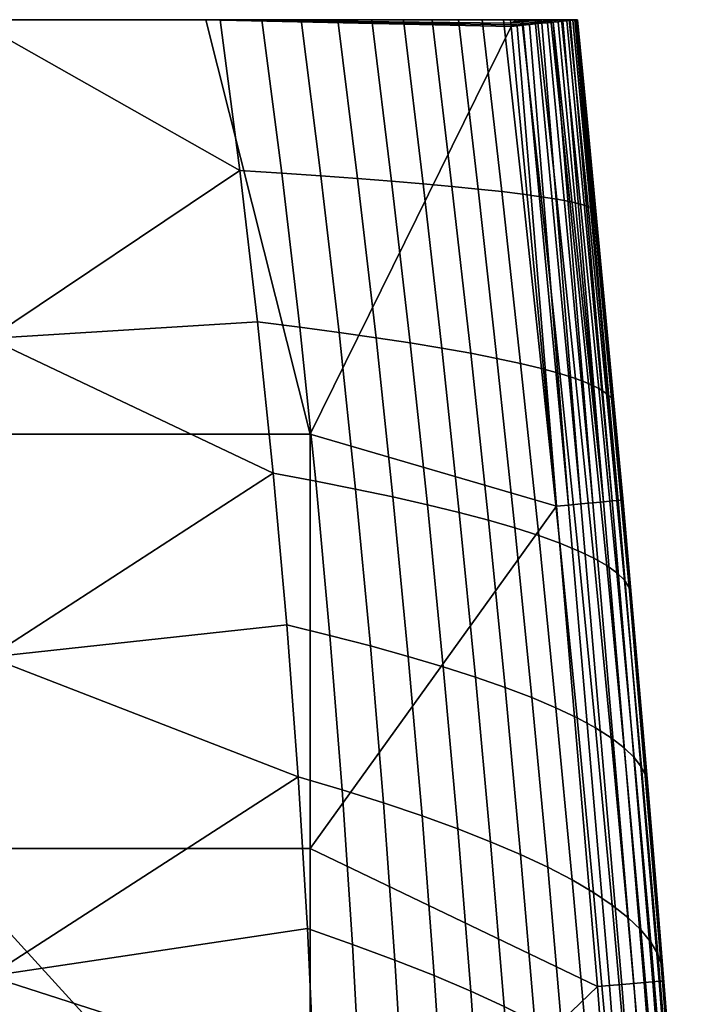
# Model space of a CAD drawing. Header units: millimetres. Extents: x -186 to 186, y -530 to 0.
# Tile 111 of 111: x 108 to 178, y -104 to 0. Entities that reach past the tile are written whole.
import ezdxf

# ---------------------------------------------------------------- set-up
doc = ezdxf.new("R2010")
doc.units = ezdxf.units.MM
doc.header["$MEASUREMENT"] = 0
doc.layers.add('sanitari', color=7, linetype='Continuous')

msp = doc.modelspace()

# ---------------------------------------------------------------- meshes
at = {"layer": 'sanitari'}
mesh = msp.add_polyface(dxfattribs=at)
corners = [(35.08, -33.53, -420), (25.9, 0, -420), (51.81, 0, -420), (0, -33.53, -420), (0, 0, -420), (70.16, -33.53, -420), (77.71, 0, -420), (105.25, -33.53, -420), (103.62, 0, -420), (129.52, 0, -420), (131.61, -15.87, -420), (-19.86, -43.57, 0), (19.86, -43.57, 0), (32.01, 0), (0, 0), (59.57, -43.57, 0), (64.02, 0), (99.29, -43.57, 0), (96.03, 0), (128.03, 0), (139, -43.57, 0), (23.87, 0, -300), (23.87, 0, -360), (-23.87, 0, -360), (-23.87, 0, -300), (71.6, 0, -300), (71.6, 0, -360), (119.34, 0, -300), (119.34, 0, -360), (23.87, 0, -240), (-23.87, 0, -240), (71.6, 0, -240), (119.34, 0, -240), (23.87, 0, -180), (-23.87, 0, -180), (71.6, 0, -180), (119.34, 0, -180), (23.87, 0, -120), (-23.87, 0, -120), (71.6, 0, -120), (119.34, 0, -120), (23.87, 0, -60), (-23.87, 0, -60), (71.6, 0, -60), (119.34, 0, -60), (25.9, 0, -420), (0, 0, -420), (51.81, 0, -420), (77.71, 0, -420), (103.62, 0, -420), (138.04, 0, -368.84), (133.91, 0, -394.45), (129.52, 0, -420), (145.48, 0, -317.47), (141.89, 0, -343.18), (151.82, 0, -265.94), (154.58, 0, -240.12), (157.07, 0, -214.26), (161.23, 0, -162.49), (165.39, 0, -84.72), (64.02, 0), (96.03, 0), (32.01, 0), (128.03, 0), (0, 0), (138.04, 0, -368.84), (140.12, -16.43, -368.84), (136, -16.15, -394.45), (133.91, 0, -394.45), (137.89, -32.33, -394.46), (133.47, -31.77, -420), (131.61, -15.87, -420), (129.52, 0, -420)]
mesh.append_faces([[corners[k] for k in face] for face in [(0, 1, 2, 2), (0, 3, 4, 1), (5, 0, 2, 6), (7, 5, 6, 8), (9, 10, 8, 8), (10, 7, 8, 8), (11, 12, 13, 14), (12, 15, 16, 13), (15, 17, 18, 16), (19, 18, 17, 20), (21, 22, 23, 24), (25, 26, 22, 21), (27, 28, 26, 25), (29, 21, 24, 30), (31, 25, 21, 29), (32, 27, 25, 31), (33, 29, 30, 34), (35, 31, 29, 33), (36, 32, 31, 35), (37, 33, 34, 38), (39, 35, 33, 37), (40, 36, 35, 39), (41, 37, 38, 42), (43, 39, 37, 41), (44, 40, 39, 43), (23, 22, 45, 46), (22, 47, 45, 45), (26, 48, 47, 47), (49, 48, 26, 26), (22, 26, 47, 47), (28, 49, 26, 26), (50, 51, 28, 28), (49, 51, 52, 52), (53, 54, 27, 27), (54, 28, 27, 27), (50, 28, 54, 54), (51, 49, 28, 28), (32, 55, 27, 27), (56, 55, 32, 32), (36, 57, 32, 32), (40, 58, 36, 36), (44, 59, 40, 40), (44, 43, 60, 61), (43, 41, 62, 60), (61, 63, 44, 44), (64, 62, 41, 41), (65, 66, 67, 68), (67, 69, 70, 71), (68, 67, 71, 72)]])
mesh = msp.add_polyface(dxfattribs=at)
corners = [(160.04, 0), (128.03, 0), (160.08, -0.36, 0), (139, -87.14, 0), (164.88, -51.16, 0), (139, -43.57, 0), (160.11, -0.71, 0), (160.1, -0.53, 0), (148.79, 0, -291.72), (119.34, 0, -300), (151.82, 0, -265.94), (145.48, 0, -317.47), (157.07, 0, -214.26), (119.34, 0, -180), (159.29, 0, -188.39), (119.34, 0, -240), (154.58, 0, -240.12), (162.89, 0, -136.58), (161.23, 0, -162.49), (119.34, 0, -120), (164.28, 0, -110.65), (165.39, 0, -84.72), (119.34, 0, -60), (128.03, 0), (166.79, 0, -32.85), (166.22, 0, -58.78), (160.04, 0), (161.38, -0.58, -0.12), (161.37, -0.4, -0.12), (160.74, -0.65, -0.03), (160.1, -0.53, 0), (160.11, -0.71, 0), (161.35, -0.23, -0.12), (160.08, -0.36, 0), (161.45, 0, -0.14), (160.04, 0), (160.74, 0, -0.03), (158.62, -35.62, -240.14), (161.11, -36.16, -214.29), (163.01, -54.25, -214.32), (160.51, -53.45, -240.18), (156.65, -17.81, -240.12), (159.13, -18.08, -214.27), (155.86, -35.08, -265.96), (157.73, -52.64, -266), (153.89, -17.54, -265.94), (152.82, -34.54, -291.75), (154.66, -51.83, -291.79), (150.86, -17.26, -291.73), (149.5, -33.99, -317.5), (151.31, -51.01, -317.53), (147.55, -16.99, -317.48), (145.91, -33.44, -343.2), (147.68, -50.19, -343.23), (143.98, -16.71, -343.18), (143.77, -49.36, -368.88), (149.3, -66.95, -343.27), (145.33, -65.85, -368.91), (142.04, -32.89, -368.86), (140.12, -16.43, -368.84), (139.58, -48.53, -394.47), (141.07, -64.75, -394.49), (137.89, -32.33, -394.46), (136, -16.15, -394.45), (154.58, 0, -240.12), (157.07, 0, -214.26), (151.82, 0, -265.94), (145.48, 0, -317.47), (148.79, 0, -291.72), (141.89, 0, -343.18), (138.04, 0, -368.84), (159.29, 0, -188.39), (161.33, -18.34, -188.39), (136.53, -63.64, -420), (135.11, -47.69, -420)]
mesh.append_faces([[corners[k] for k in face] for face in [(0, 1, 2, 2), (3, 4, 5, 5), (1, 5, 6, 6), (2, 1, 7, 7), (5, 4, 6, 6), (1, 6, 7, 7), (8, 9, 10, 10), (11, 9, 8, 8), (12, 13, 14, 14), (15, 12, 16, 16), (17, 18, 19, 19), (19, 20, 17, 17), (18, 14, 13, 13), (19, 21, 20, 20), (22, 23, 24, 24), (22, 24, 25, 25), (21, 22, 25, 25), (23, 26, 24, 24), (27, 28, 29, 29), (29, 30, 31, 31), (30, 28, 32, 33), (28, 30, 29, 29), (32, 34, 33, 33), (35, 33, 36, 36), (34, 36, 33, 33), (37, 38, 39, 40), (41, 42, 38, 37), (43, 37, 40, 44), (45, 41, 37, 43), (46, 43, 44, 47), (48, 45, 43, 46), (49, 46, 47, 50), (51, 48, 46, 49), (52, 49, 50, 53), (54, 51, 49, 52), (55, 53, 56, 57), (58, 52, 53, 55), (59, 54, 52, 58), (60, 55, 57, 61), (62, 58, 55, 60), (63, 59, 58, 62), (41, 64, 65, 42), (45, 66, 64, 41), (51, 67, 68, 48), (69, 54, 59, 70), (54, 69, 67, 51), (48, 68, 66, 45), (42, 65, 71, 72), (60, 61, 73, 74)]])
mesh = msp.add_polyface(dxfattribs=at)
corners = [(165.03, 0, -2.06), (165.56, 0, -2.66), (167.07, 0, -7.04), (160.04, 0), (166.79, 0, -32.85), (166.05, 0, -3.37), (164.53, 0, -1.62), (166.75, 0, -4.9), (166.95, 0, -5.7), (167.04, 0, -6.38), (166.45, 0, -4.12), (160.74, 0, -0.03), (164, 0, -1.22), (163.44, 0, -0.87), (162.86, 0, -0.59), (162.16, 0, -0.33), (161.45, 0, -0.14), (161.35, -0.23, -0.12), (161.37, -0.4, -0.12), (162.66, -0.27, -0.49), (162.65, -0.09, -0.49), (167.04, 0, -6.38), (167.05, 0, -6.41), (167.07, 0, -7.04), (166.95, 0, -5.7), (166.81, -0.03, -5.11), (166.96, -0.01, -5.76), (166.59, -0.05, -4.45), (166.75, 0, -4.9), (166.45, 0, -4.12), (166.31, -0.08, -3.81), (166.05, 0, -3.37), (165.95, -0.11, -3.19), (165.53, -0.16, -2.61), (165.56, 0, -2.66), (165.05, -0.21, -2.06), (164.51, -0.26, -1.58), (163.91, -0.14, -1.15), (163.93, -0.32, -1.15), (163.32, -0.38, -0.79), (165.03, 0, -2.06), (162.68, -0.45, -0.49), (162.03, -0.52, -0.27), (161.38, -0.58, -0.12), (164.53, 0, -1.62), (163.44, 0, -0.87), (164, 0, -1.22), (162.86, 0, -0.59), (162.16, 0, -0.33), (161.45, 0, -0.14), (168.05, -10.07, -7.04), (166.79, 0, -32.85), (167.07, 0, -7.04)]
mesh.append_faces([[corners[k] for k in face] for face in [(0, 1, 2, 2), (3, 2, 4, 4), (1, 5, 2, 2), (2, 6, 0, 0), (7, 8, 2, 2), (8, 9, 2, 2), (10, 7, 2, 2), (5, 10, 2, 2), (3, 11, 2, 2), (6, 2, 12, 12), (12, 2, 13, 13), (14, 2, 15, 15), (13, 2, 14, 14), (15, 2, 16, 16), (2, 11, 16, 16), (17, 18, 19, 20), (21, 22, 23, 23), (24, 25, 26, 26), (26, 22, 21, 21), (27, 25, 28, 28), (27, 29, 30, 30), (30, 31, 32, 32), (33, 32, 31, 31), (21, 24, 26, 26), (33, 34, 35, 35), (36, 37, 38, 38), (38, 37, 39, 39), (40, 36, 35, 35), (41, 19, 42, 42), (18, 43, 42, 42), (19, 41, 39, 39), (28, 25, 24, 24), (29, 31, 30, 30), (34, 40, 35, 35), (37, 36, 40, 40), (34, 33, 31, 31), (37, 19, 39, 39), (37, 40, 44, 44), (19, 37, 45, 45), (37, 46, 45, 45), (37, 44, 46, 46), (47, 20, 45, 45), (45, 20, 19, 19), (17, 20, 48, 48), (19, 18, 42, 42), (48, 49, 17, 17), (48, 20, 47, 47), (29, 27, 28, 28), (50, 51, 52, 52)]])
mesh = msp.add_polyface(dxfattribs=at)
corners = [(167.05, 0, -6.41), (171.84, -50.51, -7.01), (167.07, 0, -7.04), (171.73, -50.52, -5.74), (171.36, -50.55, -4.43), (166.96, -0.01, -5.76), (166.81, -0.03, -5.11), (169.81, -50.69, -2.06), (170.71, -50.61, -3.18), (165.95, -0.11, -3.19), (165.53, -0.16, -2.61), (166.59, -0.05, -4.45), (166.31, -0.08, -3.81), (165.05, -0.21, -2.06), (164.51, -0.26, -1.58), (168.69, -50.8, -1.15), (167.44, -50.92, -0.49), (163.93, -0.32, -1.15), (163.32, -0.38, -0.79), (166.15, -51.04, -0.12), (162.68, -0.45, -0.49), (162.03, -0.52, -0.27), (161.38, -0.58, -0.12), (164.88, -51.16, 0), (160.74, -0.65, -0.03), (160.11, -0.71, 0), (170.14, -39.29, -58.79), (170.66, -39.79, -32.85), (172.51, -59.7, -32.85), (172.01, -58.94, -58.79), (168.21, -19.64, -58.78), (168.75, -19.89, -32.85), (169.33, -38.78, -84.73), (171.22, -58.17, -84.74), (167.39, -19.39, -84.72), (168.25, -38.26, -110.66), (170.15, -57.4, -110.68), (166.29, -19.13, -110.65), (166.88, -37.74, -136.59), (168.79, -56.62, -136.61), (164.91, -18.87, -136.58), (165.24, -37.22, -162.51), (167.15, -55.84, -162.53), (163.26, -18.61, -162.49), (163.31, -36.69, -188.41), (165.22, -55.05, -188.44), (161.33, -18.34, -188.39), (163.01, -54.25, -214.32), (167.05, -73.41, -188.48), (164.81, -72.35, -214.37), (161.11, -36.16, -214.29), (159.13, -18.08, -214.27), (160.51, -53.45, -240.18), (162.29, -71.28, -240.23), (172.73, -60.44, -7.01), (173.61, -70.52, -7), (171.83, -50.36, -7.01), (170.91, -40.28, -7.02), (169.97, -30.21, -7.02), (169.02, -20.14, -7.03), (168.05, -10.07, -7.04), (166.22, 0, -58.78), (166.79, 0, -32.85), (164.28, 0, -110.65), (165.39, 0, -84.72), (161.23, 0, -162.49), (162.89, 0, -136.58), (159.29, 0, -188.39)]
mesh.append_faces([[corners[k] for k in face] for face in [(0, 1, 2, 2), (3, 1, 0, 0), (4, 3, 5, 6), (7, 8, 9, 10), (8, 4, 11, 12), (3, 0, 5, 5), (4, 6, 11, 11), (7, 13, 14, 14), (7, 10, 13, 13), (8, 12, 9, 9), (15, 7, 14, 14), (16, 15, 17, 18), (19, 16, 20, 21), (18, 20, 16, 16), (21, 22, 19, 19), (23, 19, 22, 24), (23, 24, 25, 25), (17, 15, 14, 14), (26, 27, 28, 29), (30, 31, 27, 26), (32, 26, 29, 33), (34, 30, 26, 32), (35, 32, 33, 36), (37, 34, 32, 35), (38, 35, 36, 39), (40, 37, 35, 38), (41, 38, 39, 42), (43, 40, 38, 41), (44, 41, 42, 45), (46, 43, 41, 44), (47, 45, 48, 49), (50, 44, 45, 47), (51, 46, 44, 50), (52, 47, 49, 53), (54, 55, 28, 28), (28, 56, 54, 54), (56, 27, 57, 57), (58, 31, 59, 59), (31, 60, 59, 59), (27, 58, 57, 57), (28, 27, 56, 56), (30, 61, 62, 31), (58, 27, 31, 31), (37, 63, 64, 34), (43, 65, 66, 40), (40, 66, 63, 37), (34, 64, 61, 30), (46, 67, 65, 43), (60, 31, 62, 62)]])
mesh = msp.add_polyface(dxfattribs=at)
corners = [(35.08, -67.05, -420), (0, -67.05, -420), (0, -33.53, -420), (35.08, -33.53, -420), (35.08, -100.58, -420), (0, -100.58, -420), (35.08, -134.1, -420), (0, -134.1, -420), (70.16, -67.05, -420), (70.16, -33.53, -420), (70.16, -100.58, -420), (70.16, -134.1, -420), (105.25, -67.05, -420), (105.25, -33.53, -420), (105.25, -100.58, -420), (105.25, -134.1, -420), (135.11, -47.69, -420), (139.44, -111.57, -420), (140.26, -143.58, -420), (105.25, -167.63, -420), (137.73, -79.6, -420), (131.61, -15.87, -420), (133.47, -31.77, -420), (136.53, -63.64, -420), (138.7, -95.58, -420), (139.96, -127.58, -420), (59.57, -43.57, 0), (19.86, -43.57, 0), (19.86, -87.14, 0), (59.57, -87.14, 0), (99.29, -43.57, 0), (99.29, -87.14, 0), (139, -130.71, -0.01), (139, -87.14, 0), (139, -43.57, 0), (85.52, -132.14, -0.01), (80.04, -129.91, -0.01), (96.12, -137.4, -0.01), (90.89, -134.64, -0.01), (65.52, -125.49, -0.01), (60.99, -124.52, -0.01), (74.46, -127.97, -0.01), (70.01, -126.64, -0.01), (101.21, -140.42, -0.01), (106.15, -143.69, -0.01), (110.92, -147.21, -0.01), (115.52, -150.97, -0.01), (121.84, -156.81, -0.01), (0, -122.32, -0.01), (18.99, -122.32, -0.01), (42.61, -122.41, -0.01), (37.98, -122.32, -0.01), (47.23, -122.67, -0.01), (51.84, -123.11, -0.01), (56.43, -123.73, -0.01), (135.11, -47.69, -420), (133.47, -31.77, -420), (137.89, -32.33, -394.46), (139.58, -48.53, -394.47)]
mesh.append_faces([[corners[k] for k in face] for face in [(0, 1, 2, 3), (4, 5, 1, 0), (6, 7, 5, 4), (8, 0, 3, 9), (10, 4, 0, 8), (11, 6, 4, 10), (12, 8, 9, 13), (14, 10, 8, 12), (15, 11, 10, 14), (16, 12, 13, 13), (17, 15, 14, 14), (18, 19, 15, 15), (14, 12, 20, 20), (21, 22, 13, 13), (12, 16, 23, 23), (23, 20, 12, 12), (14, 20, 24, 24), (25, 15, 17, 17), (15, 25, 18, 18), (17, 14, 24, 24), (22, 16, 13, 13), (26, 27, 28, 29), (30, 26, 29, 31), (32, 33, 31, 31), (34, 30, 31, 33), (35, 31, 36, 36), (37, 31, 38, 38), (38, 31, 35, 35), (39, 29, 40, 40), (41, 29, 42, 42), (42, 29, 39, 39), (31, 41, 36, 36), (32, 43, 44, 44), (32, 45, 46, 46), (47, 32, 46, 46), (44, 45, 32, 32), (31, 37, 43, 43), (43, 32, 31, 31), (28, 48, 49, 49), (50, 29, 51, 51), (28, 51, 29, 29), (51, 28, 49, 49), (50, 52, 29, 29), (29, 53, 54, 54), (40, 29, 54, 54), (29, 41, 31, 31), (53, 29, 52, 52), (55, 56, 57, 58)]])
mesh = msp.add_polyface(dxfattribs=at)
corners = [(162.81, -155.82, -292.28), (158.98, -153.39, -317.99), (160.01, -137.38, -305.05), (161.83, -138.45, -292.19), (158.11, -136.3, -317.9), (156.13, -135.21, -330.73), (154.81, -150.95, -343.63), (154.07, -134.13, -343.55), (150.3, -148.51, -369.18), (145.45, -146.05, -394.64), (147.38, -130.86, -381.87), (149.69, -131.95, -369.12), (151.92, -133.04, -356.34), (140.26, -143.58, -420), (142.51, -128.67, -407.32), (144.99, -129.77, -394.61), (139.96, -127.58, -420), (171.12, -126.92, -0.01), (169.18, -101.65, -0.01), (139, -130.71, -0.01), (139, -87.14, 0), (164.88, -51.16, 0), (157.73, -52.64, -266), (160.51, -53.45, -240.18), (162.29, -71.28, -240.23), (159.48, -70.21, -266.05), (157.95, -86.44, -291.91), (161.11, -87.79, -266.12), (162.61, -105.38, -266.2), (159.39, -103.77, -291.99), (156.37, -69.13, -291.84), (154.66, -51.83, -291.79), (155.87, -102.15, -317.72), (160.69, -121.11, -292.08), (157.07, -119.22, -317.8), (154.5, -85.09, -317.64), (152.98, -68.04, -317.58), (151.31, -51.01, -317.53), (152.03, -100.52, -343.39), (153.14, -117.32, -343.47), (150.75, -83.73, -343.33), (149.3, -66.95, -343.27), (147.68, -50.19, -343.23), (147.89, -98.88, -369), (148.89, -115.41, -369.06), (146.7, -82.36, -368.95), (145.33, -65.85, -368.91), (143.44, -97.23, -394.54), (144.32, -113.5, -394.57), (142.36, -80.98, -394.51), (141.07, -64.75, -394.49), (161.83, -138.45, -292.19), (160.01, -137.38, -305.05), (158.11, -136.3, -317.9), (156.13, -135.21, -330.73), (154.07, -134.13, -343.55), (151.92, -133.04, -356.34), (149.69, -131.95, -369.12), (147.38, -130.86, -381.87), (144.99, -129.77, -394.61), (142.51, -128.67, -407.32), (139.44, -111.57, -420), (139.96, -127.58, -420), (138.7, -95.58, -420), (137.73, -79.6, -420), (136.53, -63.64, -420)]
mesh.append_faces([[corners[k] for k in face] for face in [(0, 1, 2, 3), (2, 1, 4, 4), (4, 1, 5, 5), (6, 5, 1, 1), (6, 7, 5, 5), (8, 9, 10, 11), (6, 8, 12, 7), (9, 13, 14, 15), (8, 11, 12, 12), (9, 15, 10, 10), (13, 16, 14, 14), (17, 18, 19, 19), (18, 20, 19, 19), (18, 21, 20, 20), (22, 23, 24, 25), (26, 27, 28, 29), (30, 25, 27, 26), (31, 22, 25, 30), (32, 29, 33, 34), (35, 26, 29, 32), (36, 30, 26, 35), (37, 31, 30, 36), (38, 32, 34, 39), (40, 35, 32, 38), (41, 36, 35, 40), (42, 37, 36, 41), (43, 38, 39, 44), (45, 40, 38, 43), (46, 41, 40, 45), (47, 43, 44, 48), (49, 45, 43, 47), (50, 46, 45, 49), (33, 51, 52, 52), (53, 34, 52, 52), (33, 52, 34, 34), (39, 54, 55, 55), (39, 55, 56, 56), (44, 57, 58, 58), (48, 59, 60, 60), (48, 58, 59, 59), (44, 56, 57, 57), (39, 34, 54, 54), (44, 39, 56, 56), (61, 48, 60, 62), (58, 48, 44, 44), (61, 63, 47, 48), (53, 54, 34, 34), (50, 49, 64, 65), (63, 64, 49, 47)]])
mesh = msp.add_polyface(dxfattribs=at)
corners = [(176.03, -101.09, -5.71), (177.97, -126.39, -5.69), (178.1, -126.38, -6.96), (176.15, -101.07, -6.98), (175.66, -101.12, -4.41), (177.59, -126.42, -4.39), (175.01, -101.17, -3.16), (176.94, -126.48, -3.15), (174.1, -101.25, -2.05), (176.04, -126.55, -2.04), (172.99, -101.34, -1.14), (174.92, -126.63, -1.14), (171.74, -101.44, -0.49), (173.68, -126.73, -0.49), (170.45, -101.55, -0.12), (172.39, -126.82, -0.12), (171.73, -50.52, -5.74), (171.84, -50.51, -7.01), (171.36, -50.55, -4.43), (170.71, -50.61, -3.18), (169.81, -50.69, -2.06), (168.69, -50.8, -1.15), (167.44, -50.92, -0.49), (166.15, -51.04, -0.12), (169.18, -101.65, -0.01), (171.12, -126.92, -0.01), (164.88, -51.16, 0), (175.54, -98.27, -58.82), (175.99, -99.53, -32.87), (177.59, -119.46, -32.87), (177.18, -117.94, -58.84), (173.81, -78.6, -58.8), (174.29, -79.61, -32.86), (172.01, -58.94, -58.79), (172.51, -59.7, -32.85), (174.79, -96.99, -84.78), (176.45, -116.41, -84.81), (173.05, -77.58, -84.75), (171.22, -58.17, -84.74), (173.74, -95.7, -110.73), (175.41, -114.86, -110.77), (171.99, -76.55, -110.7), (170.15, -57.4, -110.68), (172.39, -94.4, -136.68), (174.06, -113.31, -136.73), (170.63, -75.51, -136.64), (168.79, -56.62, -136.61), (170.74, -93.1, -162.62), (172.39, -111.74, -162.68), (168.98, -74.46, -162.57), (167.15, -55.84, -162.53), (168.78, -91.78, -188.54), (170.41, -110.17, -188.61), (167.05, -73.41, -188.48), (165.22, -55.05, -188.44), (166.52, -90.46, -214.43), (168.12, -108.58, -214.51), (164.81, -72.35, -214.37), (163.97, -89.13, -240.29), (165.52, -106.99, -240.37), (162.29, -71.28, -240.23), (162.61, -105.38, -266.2), (166.96, -124.86, -240.47), (163.98, -122.99, -266.3), (161.11, -87.79, -266.12), (159.48, -70.21, -266.05), (159.39, -103.77, -291.99), (160.69, -121.11, -292.08), (176.92, -110.86, -6.97), (175.31, -90.69, -6.98), (176.13, -100.77, -6.98), (174.47, -80.6, -6.99), (173.61, -70.52, -7)]
mesh.append_faces([[corners[k] for k in face] for face in [(0, 1, 2, 3), (4, 5, 1, 0), (6, 7, 5, 4), (8, 9, 7, 6), (10, 11, 9, 8), (12, 13, 11, 10), (14, 15, 13, 12), (16, 0, 3, 17), (18, 4, 0, 16), (19, 6, 4, 18), (20, 8, 6, 19), (21, 10, 8, 20), (22, 12, 10, 21), (23, 14, 12, 22), (14, 24, 25, 15), (23, 26, 24, 14), (27, 28, 29, 30), (31, 32, 28, 27), (33, 34, 32, 31), (35, 27, 30, 36), (37, 31, 27, 35), (38, 33, 31, 37), (39, 35, 36, 40), (41, 37, 35, 39), (42, 38, 37, 41), (43, 39, 40, 44), (45, 41, 39, 43), (46, 42, 41, 45), (47, 43, 44, 48), (49, 45, 43, 47), (50, 46, 45, 49), (51, 47, 48, 52), (53, 49, 47, 51), (54, 50, 49, 53), (55, 51, 52, 56), (57, 53, 51, 55), (58, 55, 56, 59), (60, 57, 55, 58), (61, 59, 62, 63), (64, 58, 59, 61), (65, 60, 58, 64), (66, 61, 63, 67), (29, 28, 68, 68), (28, 69, 70, 70), (32, 71, 69, 69), (71, 32, 72, 72), (32, 34, 72, 72), (28, 32, 69, 69), (28, 70, 68, 68)]])

doc.saveas('drawing.dxf')
